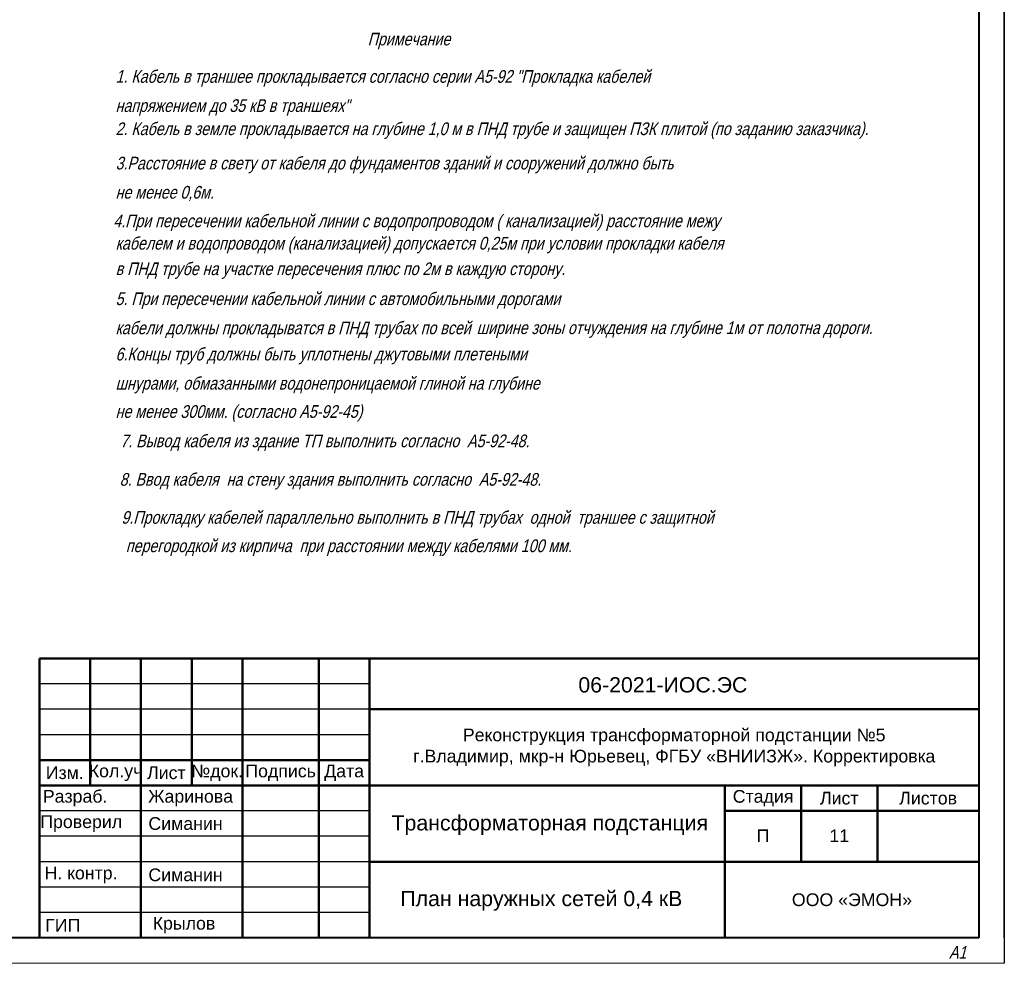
# Model space of a CAD drawing. Header units: millimetres. Extents: x 523209 to 536718, y -48289 to -47398.
# Tile 98 of 116: x 533807 to 534001, y -47992 to -47806. Entities that reach past the tile are written whole.
import ezdxf

# ---------------------------------------------------------------- set-up
doc = ezdxf.new("R2010")
doc.units = ezdxf.units.MM
doc.linetypes.add('K5LT_BASIC', pattern=[0])
doc.linetypes.add('K5LT_THIN', pattern=[0])
doc.layers.add('LIN_Основная сплошная', color=50, linetype='Continuous', lineweight=50)
for name, color, linetype in [('Оборудование', 7, 'Continuous'), ('рамка', 7, 'Continuous'), ('Текст и рамки', 7, 'Continuous')]:
    doc.layers.add(name, color=color, linetype=linetype)
doc.styles.get("Standard").update_dxf_attribs({"font": 'arial.ttf'})
doc.styles.add('ОПС', font='arial.ttf')

msp = doc.modelspace()

# ---------------------------------------------------------------- linework, layer by layer
at = {"color": 7, "linetype": 'K5LT_THIN', "lineweight": 18}
for p, q in [((534000.73839, -47571.68774), (534000.73839, -47991.68774)), ((533826.73839, -47991.68774), (533406.73839, -47991.68774)), ((534000.73839, -47991.68774), (533703.73839, -47991.68774)), ((534000.73839, -47991.68774), (533826.73839, -47991.68774))]:
    msp.add_line(p, q, dxfattribs=at)
at = {"color": 7, "linetype": 'K5LT_BASIC', "lineweight": 40}
for p, q in [((533995.73839, -47576.68774), (533995.73839, -47986.68774)), ((533995.73839, -47986.68774), (533426.73839, -47986.68774))]:
    msp.add_line(p, q, dxfattribs=at)
at = {"color": 7}
for p, q in [((534000.73839, -47694.68774), (534000.73839, -47991.68774)), ((534000.73839, -47986.68774), (534000.73839, -47694.68774)), ((534000.73839, -47694.68774), (534000.73839, -47991.68774))]:
    msp.add_line(p, q, dxfattribs=at)
for p, q in [((533875.73839, -47936.68774), (533810.73839, -47936.68774)), ((533875.73839, -47941.68774), (533810.73839, -47941.68774)), ((533875.73839, -47946.68774), (533810.73839, -47946.68774)), ((533875.73839, -47961.68774), (533810.73839, -47961.68774)), ((533875.73839, -47966.68774), (533810.73839, -47966.68774)), ((533875.73839, -47971.68774), (533810.73839, -47971.68774)), ((533875.73839, -47976.68774), (533810.73839, -47976.68774)), ((533875.73839, -47981.68774), (533810.73839, -47981.68774))]:
    msp.add_line(p, q)
at = {"layer": 'LIN_Основная сплошная', "color": 7}
for p, q in [((533810.73839, -47986.68774), (533810.73839, -47931.68774)), ((533810.73839, -47931.68774), (533995.73839, -47931.68774)), ((533820.73839, -47931.68774), (533820.73839, -47956.68774)), ((533830.73839, -47931.68774), (533830.73839, -47986.68774)), ((533840.73839, -47931.68774), (533840.73839, -47956.68774)), ((533850.73839, -47931.68774), (533850.73839, -47986.68774)), ((533865.73839, -47931.68774), (533865.73839, -47986.68774)), ((533875.73839, -47931.68774), (533875.73839, -47986.68774)), ((533875.73839, -47941.68774), (533995.73839, -47941.68774)), ((533875.73839, -47951.68774), (533810.73839, -47951.68774)), ((533810.73839, -47956.68774), (533995.73839, -47956.68774)), ((533945.73839, -47986.68774), (533945.73839, -47956.68774)), ((533960.73839, -47956.68774), (533960.73839, -47971.68774)), ((533975.73839, -47956.68774), (533975.73839, -47971.68774)), ((533945.73839, -47961.68774), (533995.73839, -47961.68774)), ((533875.73839, -47971.68774), (533995.73839, -47971.68774))]:
    msp.add_line(p, q, dxfattribs=at)
at = {"layer": 'рамка', "color": 7, "lineweight": 30, "ltscale": 100}
msp.add_line((533995.73839, -47986.68774), (533810.73839, -47986.68774), dxfattribs=at)

# ---------------------------------------------------------------- texts
at = {"color": 1, "lineweight": 0, "insert": (533935.73839, -47949.18774), "char_height": 2.5, "width": 120, "attachment_point": 5, "style": 'ОПС'}
msp.add_mtext('{\\C0;Реконструкция трансформаторной подстанции №5\\Pг.Владимир, мкр-н Юрьевец, ФГБУ «ВНИИЗЖ». Корректировка}', dxfattribs=at)
at = {"layer": 'Оборудование', "color": 7, "oblique": 15, "width": 0.8}
for s, p in [('Примечание', (533875.37629, -47810.99006)), ('1. Кабель в траншее прокладывается согласно серии А5-92 "Прокладка кабелей ', (533825.73257, -47818.34815)), ('напряжением до 35 кВ в траншеях"', (533825.73257, -47824.08886)), ('2. Кабель в земле прокладывается на глубине 1,0 м в ПНД трубе и защищен ПЗК плитой (по заданию заказчика).', (533825.73257, -47828.64468)), ('3.Расстояние в свету от кабеля до фундаментов зданий и сооружений должно быть ', (533825.73257, -47835.41171)), ('не менее 0,6м.', (533825.73257, -47841.15242)), ('4.При пересечении кабельной линии с водопропроводом ( канализацией) расстояние межу ', (533825.29262, -47846.78043)), ('кабелем и водопроводом (канализацией) допускается 0,25м при условии прокладки кабеля  ', (533825.74723, -47851.18327)), ('в ПНД трубе на участке пересечения плюс по 2м в каждую сторону.', (533825.74723, -47856.20931)), ('5. При пересечении кабельной линии с автомобильными дорогами', (533825.73257, -47862.10869)), ('кабели должны прокладыватся в ПНД трубах по всей', (533825.73257, -47867.8494)), ('ширине зоны отчуждения на глубине 1м от полотна дороги.', (533896.83993, -47867.81487)), ('6.Концы труб должны быть уплотнены джутовыми плетеными ', (533825.73257, -47873.01105)), ('шнурами, обмазанными водонепроницаемой глиной на глубине', (533825.73257, -47878.75176)), ('не менее 300мм. (согласно А5-92-45)', (533825.73257, -47884.30916)), ('7. Вывод кабеля из здание ТП выполнить согласно  А5-92-48. ', (533826.67225, -47890.09287)), ('8. Ввод кабеля  на стену здания выполнить согласно  А5-92-48. ', (533826.54915, -47897.6695)), ('9.Прокладку кабелей параллельно выполнить в ПНД трубах  одной  траншее с защитной ', (533826.88554, -47905.15261)), ('перегородкой из кирпича  при расстоянии между кабелями 100 мм. ', (533827.75547, -47910.74779))]:
    msp.add_text(s, height=2.5, dxfattribs=at).set_placement(p)
at = {"layer": 'рамка', "lineweight": 20, "oblique": 15, "width": 0.8}
msp.add_text('А1', height=2.5, dxfattribs=at).set_placement((533989.83839, -47990.78774))
at = {"layer": 'Текст и рамки', "color": 7, "char_height": 3, "attachment_point": 5}
for s, insert in [('06-2021-ИОС.ЭС', (533933.50531, -47936.88774)), ('Трансформаторная подстанция', (533911.23839, -47964.48774)), ('План наружных сетей 0,4 кВ ', (533909.58031, -47979.38774))]:
    msp.add_mtext(s, dxfattribs=dict(at, insert=insert))
at = {"layer": 'Текст и рамки', "color": 7, "char_height": 2.5, "attachment_point": 5}
for s, insert, width in [('Изм.', (533815.73839, -47954.18774), 10), ('Кол.уч', (533825.73839, -47954.18774), 10), ('Лист', (533835.73839, -47954.18774), 10), ('№док.', (533845.73839, -47954.18774), 10), ('Подпись', (533858.23839, -47954.18774), 10), ('Дата', (533870.73839, -47954.18774), 10), ('Разраб.', (533817.77668, -47959.18774), 20), ('Жаринова', (533840.51836, -47959.18774), 20), ('Стадия', (533953.23839, -47959.18774), 15), ('Лист', (533968.23839, -47959.18774), 15), ('Листов', (533985.73839, -47959.18774), 20), ('Проверил', (533818.97668, -47964.18774), 20), ('Симанин', (533839.51836, -47964.18774), 20), ('П', (533953.23839, -47966.58774), 15), ('11', (533968.23839, -47966.58774), 15), ('Н. контр.', (533818.93839, -47974.28774), 20), ('Симанин', (533839.51836, -47974.28774), 20), ('ООО «ЭМОН»', (533970.73839, -47979.18774), 50), ('ГИП', (533815.33839, -47984.18774), 20), ('Крылов', (533839.21836, -47984.18774), 20)]:
    msp.add_mtext(s, dxfattribs=dict(at, insert=insert, width=width))

doc.saveas('drawing.dxf')
